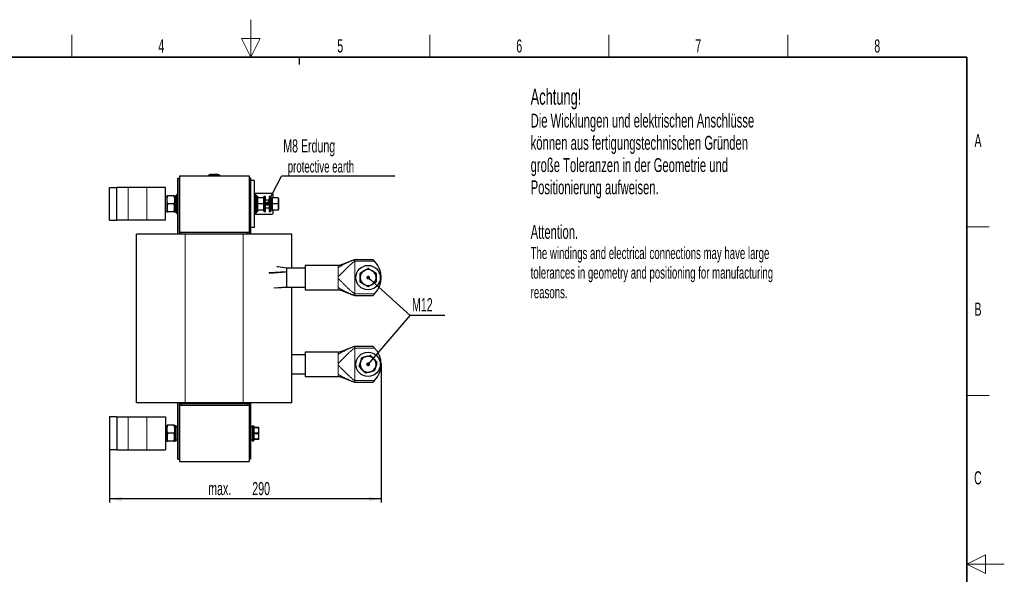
# Model space of a CAD drawing. Header units: millimetres. Extents: x 5 to 418, y 2 to 292.
# Tile 21 of 21: x 155 to 418, y 145 to 292. Entities that reach past the tile are written whole.
import ezdxf

# ---------------------------------------------------------------- set-up
doc = ezdxf.new("R2010")
doc.units = ezdxf.units.MM
doc.layers.add('SLD-0', color=7, linetype='Continuous')
doc.styles.add('SLDTEXTSTYLE0', font='TXT', dxfattribs={"width": 0.605})
doc.dimstyles.new('SLDDIMSTYLE2', dxfattribs={"dimtxt": 3.5, "dimasz": 3.302, "dimexe": 0, "dimexo": 0.0625, "dimgap": 0.875, "dimtad": 1, "dimdec": 0, "dimlfac": 4, "dimrnd": 1e-09, "dimzin": 12, "dimdsep": 46, "dimtxsty": 'SLDTEXTSTYLE0', "dimsah": 1, "dimcen": 0.09, "dimadec": 0, "dimazin": 3, "dimtfac": 1, "dimtofl": 0, "dimtmove": 0, "dimatfit": 3, "dimfxl": 1, "dimfrac": 2, "dimtolj": 1, "dimtzin": 12, "dimarcsym": 0})
doc.dimstyles.new('SLDDIMSTYLE3', dxfattribs={"dimtxt": 0.18, "dimasz": 1.016, "dimexe": 0, "dimexo": 0.0625, "dimgap": 0, "dimtad": 0, "dimtih": 1, "dimtoh": 1, "dimdec": 0, "dimrnd": 1e-09, "dimzin": 0, "dimdsep": 46, "dimtxsty": 'Standard', "dimblk1": 'DOT', "dimblk2": 'DOT', "dimsah": 1, "dimcen": 0.09, "dimadec": 0, "dimazin": 0, "dimtfac": 1.016, "dimtdec": 0, "dimtofl": 0, "dimtmove": 0, "dimatfit": 3, "dimldrblk": 'DOT', "dimfxl": 1, "dimfrac": 2, "dimtolj": 1, "dimtzin": 0, "dimarcsym": 0})

# ---------------------------------------------------------------- blocks, each defined once
blk = doc.blocks.new('_D_5')
at = {"layer": 'SLD-0', "color": 7}
for p, q in [((251.78, 200.55), (251.78, 163.64)), ((179.27, 177.77), (179.27, 163.64)), ((251.78, 164.64), (179.27, 164.64))]:
    blk.add_line(p, q, dxfattribs=at)
for points in [[(179.27, 164.64), (182.57, 164.13), (182.57, 165.15)], [(251.78, 164.64), (248.48, 165.15), (248.48, 164.13)]]:
    blk.add_solid(points, dxfattribs=at)
at = {"layer": 'SLD-0', "color": 7, "char_height": 3.5, "attachment_point": 1, "style": 'SLDTEXTSTYLE0'}
for s, insert in [('max.', (205.63, 169.15)), ('290', (217.39, 169.15))]:
    blk.add_mtext(s, dxfattribs=dict(at, insert=insert))
blk = doc.blocks.new('SW_NOTE_0_1')
at = {"layer": 'SLD-0', "color": 0}
blk.add_line((30.22, 0), (0, 0), dxfattribs=at)
at = {"layer": 'SLD-0', "color": 0, "attachment_point": 1, "style": 'SLDTEXTSTYLE0'}
for s, insert, char_height in [('M8 Erdung', (0.47, 9.82), 3.5), ('protective earth', (1.66, 4.15), 3.175)]:
    blk.add_mtext(s, dxfattribs=dict(at, insert=insert, char_height=char_height))
blk = doc.blocks.new('_Dot')
at = {"color": 0, "linetype": 'ByBlock', "lineweight": -2}
blk.add_line((-0.5, 0), (-1, 0), dxfattribs=at)
at = {"color": 0, "linetype": 'ByBlock', "const_width": 0.5}
blk.add_lwpolyline([(-0.25, 0, 1), (0.25, 0, 1)], format="xyb", close=True, dxfattribs=at)
blk = doc.blocks.new('SW_NOTE_0_2')
at = {"layer": 'SLD-0', "color": 0}
blk.add_line((9.23, 0), (0, 0), dxfattribs=at)
blk.add_line((9.23, 0), (0, 0), dxfattribs=at)
at = {"layer": 'SLD-0', "color": 0, "insert": (0.47, 4.59), "char_height": 3.5, "attachment_point": 1, "style": 'SLDTEXTSTYLE0'}
blk.add_mtext('M12', dxfattribs=at)

msp = doc.modelspace()

# ---------------------------------------------------------------- linework, layer by layer
at = {"color": 7, "linetype": 'Continuous', "lineweight": 25}
for p, q in [((197.5681, 235.2671), (197.5681, 250.2421)), ((197.5681, 250.2421), (197.9431, 250.2421)), ((197.9431, 250.8421), (197.9431, 235.8421)), ((197.9431, 250.8421), (216.5181, 250.8421)), ((197.9431, 235.2671), (197.9431, 250.2421)), ((205.7306, 250.8421), (205.7306, 250.9201)), ((206.2615, 251.1415), (205.8661, 251.1107)), ((206.713, 251.1916), (206.2489, 251.1634)), ((206.794, 251.1523), (206.2608, 251.1303)), ((206.2608, 251.1464), (206.794, 251.1523)), ((206.2608, 251.1464), (206.2608, 251.1413)), ((206.2608, 251.1133), (206.2608, 251.1083)), ((206.7947, 251.1862), (206.3203, 251.164)), ((206.9949, 251.1852), (208.0728, 251.1703)), ((207.1694, 251.158), (208.1641, 251.1487)), ((208.1641, 251.1322), (207.1694, 251.158)), ((208.1641, 251.1437), (207.4715, 251.1502)), ((208.1759, 251.1674), (207.7125, 251.1937)), ((208.5951, 251.1107), (208.1633, 251.1443)), ((208.1641, 251.1487), (208.1641, 251.1437)), ((208.1641, 251.1142), (208.1641, 251.1092)), ((208.7306, 250.8421), (208.7306, 250.9201)), ((216.5181, 250.8421), (216.5181, 235.8421)), ((216.8931, 250.2421), (216.5181, 250.2421)), ((216.5181, 250.2421), (216.5181, 235.2671)), ((216.8931, 250.2421), (216.8931, 249.5921)), ((217.8931, 249.5921), (216.8931, 249.5921)), ((216.8931, 249.5921), (216.8931, 237.0921)), ((217.8931, 249.5921), (217.8931, 237.0921)), ((179.2681, 238.9671), (179.2681, 247.7171)), ((179.2681, 247.7171), (181.2681, 247.7171)), ((181.2681, 238.9671), (181.2681, 247.7171)), ((184.2681, 247.7171), (181.2681, 247.7171)), ((189.2681, 247.7171), (184.2681, 247.7171)), ((194.2681, 247.7171), (189.2681, 247.7171)), ((194.2681, 238.9671), (194.2681, 247.7171)), ((194.5681, 245.3421), (194.2681, 245.3421)), ((194.6681, 245.2421), (194.5681, 245.3421)), ((194.5681, 245.3421), (194.5681, 245.3317)), ((194.5681, 245.3317), (194.5681, 241.3421)), ((194.6681, 244.4046), (194.6681, 245.4671)), ((194.6681, 242.2796), (194.6681, 244.4046)), ((196.4783, 245.4671), (194.8579, 245.4671)), ((196.6681, 245.4671), (196.6681, 244.4046)), ((196.7681, 245.3421), (196.6681, 245.2421)), ((196.6681, 244.4046), (196.6681, 242.2796)), ((197.0681, 245.3421), (196.7681, 245.3421)), ((196.7681, 245.2581), (196.7681, 245.3421)), ((196.7681, 241.3421), (196.7681, 245.2581)), ((197.3181, 245.9671), (197.0681, 245.7171)), ((197.0681, 240.9671), (197.0681, 245.7171)), ((197.5681, 245.9671), (197.3181, 245.9671)), ((197.3181, 245.9671), (197.3181, 240.7171)), ((217.8931, 246.0921), (218.1368, 246.0921)), ((218.1431, 245.9671), (217.8931, 245.9671)), ((218.1368, 245.9671), (218.1368, 246.0921)), ((222.6806, 246.0921), (218.1368, 246.0921)), ((218.3931, 245.7171), (218.1431, 245.9671)), ((218.1431, 240.7171), (218.1431, 245.9671)), ((218.3931, 245.7171), (218.3931, 240.9671)), ((218.4021, 245.4484), (218.3931, 245.4484)), ((218.6931, 245.3421), (218.3931, 245.3421)), ((218.4021, 245.4484), (218.4021, 245.3421)), ((218.7431, 245.4484), (218.4021, 245.4484)), ((218.7931, 245.2421), (218.6931, 245.3421)), ((218.6931, 245.3421), (218.6931, 245.2855)), ((218.6931, 245.2855), (218.6931, 241.3421)), ((218.7431, 245.4484), (218.7431, 245.2921)), ((218.7931, 245.2421), (218.7931, 245.1883)), ((218.7931, 245.1883), (218.7931, 241.4421)), ((218.7931, 244.7921), (218.84, 244.9671)), ((218.9073, 244.9671), (218.84, 244.9671)), ((220.3788, 244.9671), (218.9073, 244.9671)), ((220.3788, 244.9671), (220.4461, 244.9671)), ((220.4931, 244.7921), (220.4462, 244.9671)), ((220.5931, 245.3421), (220.4931, 245.2421)), ((220.4931, 241.6578), (220.4931, 245.2421)), ((220.8931, 245.3421), (220.5931, 245.3421)), ((220.5931, 241.5692), (220.5931, 245.3421)), ((220.8931, 241.5692), (220.8931, 245.3421)), ((221.9181, 244.3421), (220.8931, 244.3421)), ((222.2181, 245.3421), (221.9181, 245.3421)), ((221.9181, 245.3421), (221.9181, 245.3317)), ((221.9181, 245.3317), (221.9181, 241.3421)), ((222.3181, 245.2421), (222.2181, 245.3421)), ((222.2181, 245.3421), (222.2181, 245.3317)), ((222.2181, 245.3317), (222.2181, 241.3421)), ((222.3181, 245.2421), (222.3181, 245.2322)), ((222.3181, 245.2322), (222.3181, 241.4421)), ((222.5181, 244.9671), (222.3181, 244.9671)), ((222.5181, 241.7171), (222.5181, 244.9671)), ((222.6681, 244.3921), (222.5181, 244.9671)), ((222.6681, 244.7921), (222.715, 244.9671)), ((222.6681, 244.7921), (222.6681, 241.8921)), ((222.715, 244.9671), (222.7823, 244.9671)), ((224.2538, 244.9671), (222.7823, 244.9671)), ((222.9306, 244.9671), (222.9306, 245.8421)), ((224.3681, 244.7921), (224.3212, 244.9671)), ((224.3681, 244.7921), (224.3681, 242.0864)), ((194.6681, 241.2171), (194.6681, 242.2796)), ((196.4783, 243.3421), (194.8579, 243.3421)), ((196.6681, 242.2796), (196.6681, 241.2171)), ((218.7931, 241.8921), (218.84, 241.7171)), ((218.9073, 241.7171), (218.84, 241.7171)), ((220.3788, 243.3421), (218.9073, 243.3421)), ((220.3788, 241.7171), (218.9073, 241.7171)), ((220.3788, 241.7171), (220.4461, 241.7171)), ((220.4462, 241.7171), (220.4931, 241.8921)), ((220.4931, 241.4421), (220.4931, 241.6578)), ((220.8931, 242.3421), (221.9181, 242.3421)), ((222.5181, 241.7171), (222.3181, 241.7171)), ((222.6681, 242.2921), (222.5181, 241.7171)), ((222.6681, 241.8921), (222.715, 241.7171)), ((222.715, 241.7171), (222.7823, 241.7171)), ((224.2538, 243.3421), (222.7823, 243.3421)), ((224.2538, 241.7171), (222.7823, 241.7171)), ((222.9306, 240.8421), (222.9306, 241.7171)), ((224.3212, 241.7171), (224.3681, 241.8921)), ((224.3681, 242.0864), (224.3681, 241.8921)), ((194.2681, 241.3421), (194.5681, 241.3421)), ((194.5681, 241.3421), (194.6681, 241.4421)), ((196.4783, 241.2171), (194.8579, 241.2171)), ((196.6681, 241.4421), (196.7681, 241.3421)), ((196.7681, 241.3421), (197.0681, 241.3421)), ((197.0681, 240.9671), (197.3181, 240.7171)), ((197.3181, 240.7171), (197.5681, 240.7171)), ((217.8931, 240.7171), (218.1431, 240.7171)), ((217.8931, 240.5921), (218.1368, 240.5921)), ((218.1368, 240.5921), (218.1368, 240.7171)), ((218.1368, 240.5921), (222.6806, 240.5921)), ((218.1431, 240.7171), (218.3931, 240.9671)), ((218.3931, 241.3421), (218.6931, 241.3421)), ((218.4021, 241.2359), (218.3931, 241.2359)), ((218.4021, 241.3421), (218.4021, 241.2359)), ((218.7431, 241.2359), (218.4021, 241.2359)), ((218.6931, 241.3421), (218.7931, 241.4421)), ((218.7431, 241.3921), (218.7431, 241.2359)), ((220.4931, 241.4421), (220.5931, 241.3421)), ((220.5931, 241.3421), (220.5931, 241.5692)), ((220.5931, 241.3421), (220.8931, 241.3421)), ((220.8931, 241.3421), (220.8931, 241.5692)), ((221.9181, 241.3421), (222.2181, 241.3421)), ((222.2181, 241.3421), (222.3181, 241.4421)), ((179.2681, 238.9671), (181.2681, 238.9671)), ((184.2681, 238.9671), (181.2681, 238.9671)), ((189.2681, 238.9671), (184.2681, 238.9671)), ((194.2681, 238.9671), (189.2681, 238.9671)), ((217.8931, 237.0921), (216.8931, 237.0921)), ((216.8931, 237.0921), (216.8931, 235.2671)), ((186.4806, 190.2421), (186.4806, 235.2671)), ((199.4806, 235.2671), (186.4806, 235.2671)), ((197.9431, 235.8421), (216.5181, 235.8421)), ((197.9431, 235.3921), (216.5181, 235.3921)), ((197.9431, 235.3921), (197.9431, 235.2671)), ((198.4806, 235.3921), (198.4806, 235.8421)), ((214.9806, 235.2671), (199.4806, 235.2671)), ((227.9806, 235.2671), (214.9806, 235.2671)), ((215.9806, 235.3921), (215.9806, 235.8421)), ((216.5181, 235.3921), (216.5181, 235.2671)), ((227.9806, 226.2247), (227.9806, 235.2671)), ((231.5306, 226.2247), (226.5306, 226.2247)), ((226.5306, 226.2247), (226.5306, 225.3206)), ((240.2806, 226.9372), (231.5306, 226.9372)), ((231.5306, 226.9372), (231.5306, 220.4372)), ((240.2806, 226.9372), (240.531, 226.9703)), ((249.5926, 228.4372), (244.7806, 228.4372)), ((221.8968, 224.9034), (226.5306, 225.2118)), ((226.5306, 225.3206), (226.5306, 225.2118)), ((226.5306, 225.2118), (226.5306, 221.2221)), ((223.1599, 220.9617), (226.5306, 221.2221)), ((223.8831, 220.9722), (226.5306, 221.1497)), ((226.5306, 221.2221), (226.5306, 221.1497)), ((226.5306, 221.1497), (231.5306, 221.1497)), ((227.9806, 190.2421), (227.9806, 221.1497)), ((231.5306, 220.4372), (240.2806, 220.4372)), ((240.532, 220.4027), (240.2806, 220.4372)), ((244.7806, 218.9372), (249.5926, 218.9372)), ((249.5926, 205.2971), (244.7806, 205.2971)), ((231.5306, 203.0846), (227.9806, 203.0846)), ((240.2806, 203.7971), (231.5306, 203.7971)), ((231.5306, 203.7971), (231.5306, 197.2971)), ((240.2806, 203.7971), (240.531, 203.8302)), ((227.9806, 198.0096), (231.5306, 198.0096)), ((231.5306, 197.2971), (240.2806, 197.2971)), ((240.532, 197.2626), (240.2806, 197.2971)), ((244.7806, 195.7971), (249.5926, 195.7971)), ((199.4806, 190.2421), (186.4806, 190.2421)), ((197.5681, 175.2421), (197.5681, 190.2421)), ((197.9431, 175.2421), (197.9431, 190.2421)), ((197.9431, 190.2421), (197.9431, 190.0921)), ((197.9431, 190.0921), (216.5181, 190.0921)), ((197.9431, 189.6421), (197.9431, 174.6421)), ((197.9431, 189.6421), (216.5181, 189.6421)), ((198.4806, 189.6421), (198.4806, 190.0921)), ((214.9806, 190.2421), (199.4806, 190.2421)), ((227.9806, 190.2421), (214.9806, 190.2421)), ((215.9806, 189.6421), (215.9806, 190.0921)), ((216.5181, 190.2421), (216.5181, 175.2421)), ((216.5181, 190.2421), (216.5181, 190.0921)), ((216.5181, 189.6421), (216.5181, 174.6421)), ((216.8931, 190.2421), (216.8931, 175.2421)), ((179.2681, 186.5171), (179.2681, 177.7671)), ((181.2681, 186.5171), (179.2681, 186.5171)), ((181.2681, 186.5171), (181.2681, 177.7671)), ((181.2681, 186.5171), (184.2681, 186.5171)), ((184.2681, 186.5171), (189.2681, 186.5171)), ((189.2681, 186.5171), (194.2681, 186.5171)), ((194.2681, 186.5171), (194.2681, 177.7671)), ((194.5681, 184.1421), (194.2681, 184.1421)), ((194.6681, 184.0421), (194.5681, 184.1421)), ((194.5681, 184.1421), (194.5681, 184.1317)), ((194.5681, 184.1317), (194.5681, 180.1421)), ((194.6681, 183.2046), (194.6681, 184.2671)), ((196.4783, 184.2671), (194.8579, 184.2671)), ((196.6681, 184.2671), (196.6681, 183.2046)), ((196.7681, 184.1421), (196.6681, 184.0421)), ((197.0681, 184.1421), (196.7681, 184.1421)), ((196.7681, 184.0581), (196.7681, 184.1421)), ((196.7681, 180.1421), (196.7681, 184.0581)), ((197.0681, 184.0581), (197.0681, 184.1421)), ((197.0681, 180.1421), (197.0681, 184.0581)), ((197.5681, 183.8921), (197.0681, 183.8921)), ((217.3931, 183.8921), (216.8931, 183.8921)), ((217.3931, 184.1421), (217.3931, 180.1421)), ((217.3931, 184.1421), (217.6931, 184.1421)), ((217.6931, 184.1421), (217.6931, 180.1421)), ((217.7931, 184.0421), (217.6931, 184.1421)), ((217.7931, 184.0421), (217.7931, 180.2421)), ((194.6681, 181.0796), (194.6681, 183.2046)), ((196.4783, 182.1421), (194.8579, 182.1421)), ((196.6681, 183.2046), (196.6681, 181.0796)), ((217.7931, 182.9546), (217.8433, 183.62)), ((217.8433, 182.2892), (217.7931, 182.9546)), ((217.7931, 181.3296), (217.8433, 181.995)), ((217.8433, 180.6642), (217.7931, 181.3296)), ((217.8433, 183.7671), (217.8433, 183.62)), ((217.8433, 183.7671), (219.0678, 183.7671)), ((219.0678, 183.62), (217.8433, 183.62)), ((217.8433, 182.2892), (217.8433, 181.995)), ((217.8433, 182.2892), (219.0678, 182.2892)), ((219.0678, 181.995), (217.8433, 181.995)), ((219.0678, 183.62), (219.0678, 183.7671)), ((219.0678, 183.7671), (219.1181, 183.7671)), ((219.1181, 182.9546), (219.0678, 183.62)), ((219.0678, 182.2892), (219.1181, 182.9546)), ((219.0678, 181.995), (219.0678, 182.2892)), ((219.1181, 181.3296), (219.0678, 181.995)), ((219.0678, 180.6642), (219.1181, 181.3296)), ((219.1181, 182.9546), (219.1181, 183.7671)), ((219.1181, 181.3296), (219.1181, 182.9546)), ((219.1181, 180.5171), (219.1181, 181.3296)), ((194.2681, 180.1421), (194.5681, 180.1421)), ((194.5681, 180.1421), (194.6681, 180.2421)), ((194.6681, 180.0171), (194.6681, 181.0796)), ((196.4783, 180.0171), (194.8579, 180.0171)), ((196.6681, 181.0796), (196.6681, 180.0171)), ((196.6681, 180.2421), (196.7681, 180.1421)), ((196.7681, 180.1421), (197.0681, 180.1421)), ((197.0681, 180.3921), (197.5681, 180.3921)), ((216.8931, 180.3921), (217.3931, 180.3921)), ((217.3931, 180.1421), (217.6931, 180.1421)), ((217.7931, 180.2421), (217.6931, 180.1421)), ((217.8433, 180.6642), (219.0678, 180.6642)), ((217.8433, 180.6642), (217.8433, 180.5171)), ((219.0678, 180.5171), (217.8433, 180.5171)), ((219.0678, 180.6642), (219.0678, 180.5171)), ((219.1181, 180.5171), (219.0678, 180.5171)), ((181.2681, 177.7671), (179.2681, 177.7671)), ((181.2681, 177.7671), (184.2681, 177.7671)), ((184.2681, 177.7671), (189.2681, 177.7671)), ((189.2681, 177.7671), (194.2681, 177.7671)), ((197.5681, 175.2421), (197.9431, 175.2421)), ((197.9431, 174.6421), (216.5181, 174.6421)), ((216.8931, 175.2421), (216.5181, 175.2421))]:
    msp.add_line(p, q, dxfattribs=at)
at = {"color": 7, "linetype": 'Continuous', "lineweight": 18}
for p, q in [((205.9785, 251.0951), (205.9806, 250.9201)), ((205.9806, 250.8421), (205.9806, 250.9201)), ((208.4826, 251.0951), (208.4806, 250.9201)), ((208.4806, 250.8421), (208.4806, 250.9201)), ((208.5586, 251.0951), (208.5789, 251.1128)), ((184.2681, 238.9671), (184.2681, 247.7171)), ((189.2681, 238.9671), (189.2681, 247.7171)), ((194.2681, 245.3317), (194.5681, 245.3317)), ((194.6681, 245.2322), (194.5681, 245.3317)), ((196.6681, 245.1623), (196.7681, 245.2581)), ((197.0681, 245.2581), (196.7681, 245.2581)), ((218.3931, 245.2855), (218.6931, 245.2855)), ((218.7931, 245.1883), (218.6931, 245.2855)), ((221.9181, 245.3317), (222.2181, 245.3317)), ((222.3181, 245.2322), (222.2181, 245.3317)), ((220.4931, 242.0864), (220.3788, 241.7171)), ((220.4931, 241.6578), (220.5931, 241.5692)), ((224.3681, 242.0864), (224.2538, 241.7171)), ((220.8931, 241.5692), (220.5931, 241.5692)), ((199.4806, 190.2421), (199.4806, 235.2671)), ((214.9806, 190.2421), (214.9806, 235.2671)), ((240.2806, 226.3165), (240.2806, 226.4152)), ((244.7806, 228.4372), (244.7806, 228.4143)), ((244.7806, 228.0372), (244.7806, 219.3372)), ((244.7806, 228.0372), (250.0183, 228.0372)), ((226.5306, 225.3206), (221.8276, 225.0873)), ((240.2806, 223.4831), (240.2806, 223.8912)), ((240.2806, 220.9591), (240.2806, 221.0579)), ((250.0183, 219.3372), (244.7806, 219.3372)), ((244.7806, 218.9601), (244.7806, 218.9372)), ((244.7806, 205.2971), (244.7806, 205.2742)), ((244.7806, 204.8971), (244.7806, 196.1971)), ((244.7806, 204.8971), (250.0183, 204.8971)), ((240.2806, 203.1764), (240.2806, 203.2751)), ((240.2806, 200.343), (240.2806, 200.7511)), ((240.2806, 197.819), (240.2806, 197.9178)), ((250.0183, 196.1971), (244.7806, 196.1971)), ((244.7806, 195.82), (244.7806, 195.7971)), ((184.2681, 186.5171), (184.2681, 177.7671)), ((189.2681, 186.5171), (189.2681, 177.7671)), ((194.2681, 184.1317), (194.5681, 184.1317)), ((194.6681, 184.0322), (194.5681, 184.1317)), ((196.6681, 183.9623), (196.7681, 184.0581)), ((197.0681, 184.0581), (196.7681, 184.0581))]:
    msp.add_line(p, q, dxfattribs=at)
at = {"color": 7, "linetype": 'Continuous', "lineweight": 25}
for centre in [(248.2806, 223.6872), (248.2806, 200.5471)]:
    msp.add_circle(centre, 3.25, dxfattribs=at)
for centre, radius, start, end in [((205.9056, 250.9394), 0.175, 97.642337, 180), ((208.5556, 250.9394), 0.175, 360, 82.373112), ((222.6806, 245.8421), 0.25, 0, 90), ((222.6806, 240.8421), 0.25, 270, 360), ((248.2806, 223.6872), 2.4047, 87.90811, 92.09189), ((245.5306, 223.6872), 6.25, 315.893042, 44.106958), ((248.2806, 223.6872), 2.125, 120, 180), ((248.2806, 223.6872), 2.4047, 147.90811, 152.09189), ((248.2806, 223.6872), 2.125, 180, 240), ((248.2806, 223.6872), 2.125, 60, 120), ((248.2806, 223.6872), 2.125, 0, 60), ((248.2806, 223.6872), 2.125, 300, 0), ((248.2806, 223.6872), 2.4047, 27.90811, 32.09189), ((248.2806, 223.6872), 2.4047, 207.90811, 212.09189), ((248.2806, 223.6872), 2.125, 240, 300), ((248.2806, 223.6872), 2.4047, 267.90811, 272.09189), ((248.2806, 223.6872), 2.4047, 327.90811, 332.09189), ((245.5306, 200.5471), 6.25, 315.893042, 44.106958), ((248.2806, 200.5471), 2.125, 103.561642, 163.561642), ((248.2806, 200.5471), 2.4047, 131.469752, 135.653533), ((248.2806, 200.5471), 2.125, 43.561642, 103.561642), ((248.2806, 200.5471), 2.4047, 71.469752, 75.653533), ((248.2806, 200.5471), 2.4047, 191.469752, 195.653533), ((248.2806, 200.5471), 2.125, 163.561642, 223.561642), ((248.2806, 200.5471), 2.125, 283.561642, 343.561642), ((248.2806, 200.5471), 2.125, 343.561642, 43.561642), ((248.2806, 200.5471), 2.4047, 11.469752, 15.653533), ((248.2806, 200.5471), 2.125, 223.561642, 283.561642), ((248.2806, 200.5471), 2.4047, 251.469752, 255.653533), ((248.2806, 200.5471), 2.4047, 311.469752, 315.653533)]:
    msp.add_arc(centre, radius, start, end, dxfattribs=at)
at = {"color": 7, "linetype": 'Continuous', "lineweight": 18}
for centre, start, end in [((205.9056, 250.9201), 90.989679, 179.997938), ((208.5556, 250.9201), 0.002064, 89.009565)]:
    msp.add_arc(centre, 0.175, start, end, dxfattribs=at)
for points, knots in [([(205.9806, 250.9201), (205.9525, 250.92), (205.8963, 250.9198), (205.8213, 250.9198), (205.7648, 250.9198), (205.7348, 250.9199), (205.7318, 250.9201), (205.7306, 250.9201)], [0, 0, 0, 0, 0.21467278, 0.42935247, 0.64402667, 0.85869575, 1, 1, 1, 1]), ([(205.8822, 251.1128), (205.8822, 251.1128), (205.8755, 251.1188), (205.889, 251.1069), (205.9025, 251.0951)], [0, 0, 0, 0, 0.000074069, 1, 1, 1, 1]), ([(205.9025, 251.0951), (205.903, 251.095), (205.9041, 251.0949), (205.9133, 251.0947), (205.9305, 251.0947), (205.9531, 251.0948), (205.97, 251.095), (205.9785, 251.0951)], [0, 0, 0, 0, 0.14056698, 0.35532785, 0.57084385, 0.7860438, 1, 1, 1, 1]), ([(205.9785, 251.0951), (206.2627, 251.0978), (206.8312, 251.1032), (207.6659, 251.103), (208.2164, 251.0976), (208.4826, 251.0951)], [0, 0, 0, 0, 0.34049866, 0.68104892, 1, 1, 1, 1]), ([(208.4806, 250.9201), (208.2148, 250.9228), (207.6652, 250.9283), (206.8318, 250.9286), (206.2643, 250.9229), (205.9806, 250.9201)], [0, 0, 0, 0, 0.31897789, 0.65947635, 1, 1, 1, 1]), ([(208.7306, 250.9201), (208.7278, 250.92), (208.7223, 250.9198), (208.6792, 250.9198), (208.6157, 250.9198), (208.5455, 250.9199), (208.499, 250.92), (208.4806, 250.9201)], [0, 0, 0, 0, 0.21467234, 0.42935197, 0.64402607, 0.85869541, 1, 1, 1, 1]), ([(208.4826, 251.0951), (208.4882, 251.095), (208.5022, 251.0949), (208.5234, 251.0947), (208.5426, 251.0947), (208.5558, 251.0948), (208.5577, 251.095), (208.5586, 251.0951)], [0, 0, 0, 0, 0.140656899, 0.355503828, 0.57103286, 0.786171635, 1, 1, 1, 1]), ([(244.7806, 228.4372), (244.772, 228.4369), (244.7527, 228.4362), (244.7224, 228.4318), (244.6654, 228.4213), (244.5372, 228.3879), (244.3397, 228.3225), (244.0762, 228.2243), (243.6803, 228.0649), (243.148, 227.8337), (242.5134, 227.5389), (241.8848, 227.23), (241.3003, 226.9236), (240.7724, 226.6318), (240.4333, 226.4144), (240.2806, 226.3165)], [0, 0, 0, 0, 0.00368085, 0.00831822, 0.01401495, 0.03174685, 0.07786722, 0.13303963, 0.19930796, 0.33860371, 0.49435509, 0.63733658, 0.77496564, 0.89863645, 1, 1, 1, 1]), ([(244.7806, 228.0372), (244.7747, 228.0369), (244.7616, 228.0362), (244.7419, 228.0318), (244.7066, 228.0211), (244.6308, 227.9865), (244.5051, 227.9086), (244.3282, 227.7789), (244.0139, 227.5238), (243.5631, 227.1213), (243.0189, 226.6084), (242.4747, 226.0801), (241.9668, 225.5789), (241.4885, 225.1018), (241.0508, 224.6632), (240.668, 224.2788), (240.4034, 224.0142), (240.2806, 223.8912)], [0, 0, 0, 0, 0.00205502, 0.00456987, 0.00765307, 0.01737725, 0.04342875, 0.0855948, 0.13938788, 0.27404256, 0.43160423, 0.55484638, 0.67586467, 0.78881805, 0.86868464, 0.93900763, 1, 1, 1, 1]), ([(240.2806, 223.4831), (240.4392, 223.3243), (240.7875, 222.9757), (241.2773, 222.4838), (241.819, 221.9424), (242.3881, 221.3787), (242.9903, 220.793), (243.5629, 220.2529), (244.0142, 219.8507), (244.3279, 219.5952), (244.5134, 219.4608), (244.6433, 219.3783), (244.7315, 219.3446), (244.7632, 219.338), (244.7751, 219.3374), (244.7806, 219.3372)], [0, 0, 0, 0, 0.07905473, 0.17359496, 0.28243457, 0.42308021, 0.56830804, 0.72591451, 0.86060748, 0.91441586, 0.95659389, 0.98780815, 0.9958332, 0.99810906, 1, 1, 1, 1]), ([(244.7806, 218.9372), (244.772, 218.9375), (244.7527, 218.9382), (244.7224, 218.9425), (244.6654, 218.9531), (244.5372, 218.9864), (244.3397, 219.0519), (244.0762, 219.1501), (243.6803, 219.3094), (243.148, 219.5407), (242.5134, 219.8354), (241.8848, 220.1444), (241.3003, 220.4507), (240.7724, 220.7425), (240.4333, 220.9599), (240.2806, 221.0579)], [0, 0, 0, 0, 0.00368085, 0.00831822, 0.01401495, 0.03174685, 0.07786722, 0.13303963, 0.19930796, 0.33860371, 0.49435509, 0.63733658, 0.77496564, 0.89863645, 1, 1, 1, 1]), ([(244.7806, 205.2971), (244.772, 205.2968), (244.7527, 205.2961), (244.7224, 205.2917), (244.6654, 205.2812), (244.5372, 205.2478), (244.3397, 205.1824), (244.0762, 205.0842), (243.6803, 204.9248), (243.148, 204.6936), (242.5134, 204.3988), (241.8848, 204.0899), (241.3003, 203.7835), (240.7724, 203.4917), (240.4333, 203.2743), (240.2806, 203.1764)], [0, 0, 0, 0, 0.00368085, 0.00831822, 0.01401495, 0.03174685, 0.07786722, 0.13303963, 0.19930796, 0.33860371, 0.49435509, 0.63733658, 0.77496564, 0.89863645, 1, 1, 1, 1]), ([(244.7806, 204.8971), (244.7747, 204.8968), (244.7616, 204.8961), (244.7419, 204.8917), (244.7066, 204.881), (244.6308, 204.8464), (244.5051, 204.7685), (244.3282, 204.6388), (244.0139, 204.3837), (243.5631, 203.9812), (243.0189, 203.4683), (242.4747, 202.94), (241.9668, 202.4388), (241.4885, 201.9617), (241.0508, 201.5231), (240.668, 201.1387), (240.4034, 200.8741), (240.2806, 200.7511)], [0, 0, 0, 0, 0.00205502, 0.00456987, 0.00765307, 0.01737725, 0.04342875, 0.0855948, 0.13938788, 0.27404256, 0.43160423, 0.55484638, 0.67586467, 0.78881805, 0.86868464, 0.93900763, 1, 1, 1, 1]), ([(240.2806, 200.343), (240.4392, 200.1842), (240.7875, 199.8356), (241.2773, 199.3437), (241.819, 198.8023), (242.3881, 198.2386), (242.9903, 197.6529), (243.5629, 197.1128), (244.0142, 196.7106), (244.3279, 196.4551), (244.5134, 196.3207), (244.6433, 196.2382), (244.7315, 196.2045), (244.7632, 196.1979), (244.7751, 196.1973), (244.7806, 196.1971)], [0, 0, 0, 0, 0.07905473, 0.17359496, 0.28243457, 0.42308021, 0.56830804, 0.72591451, 0.86060748, 0.91441586, 0.95659389, 0.98780815, 0.9958332, 0.99810906, 1, 1, 1, 1]), ([(244.7806, 195.7971), (244.772, 195.7974), (244.7527, 195.7981), (244.7224, 195.8024), (244.6654, 195.813), (244.5372, 195.8463), (244.3397, 195.9118), (244.0762, 196.0099), (243.6803, 196.1693), (243.148, 196.4005), (242.5134, 196.6953), (241.8848, 197.0043), (241.3003, 197.3106), (240.7724, 197.6024), (240.4333, 197.8198), (240.2806, 197.9178)], [0, 0, 0, 0, 0.00368085, 0.00831822, 0.01401495, 0.03174685, 0.07786722, 0.13303963, 0.19930796, 0.33860371, 0.49435509, 0.63733658, 0.77496564, 0.89863645, 1, 1, 1, 1])]:
    msp.add_open_spline(points, degree=3, knots=knots, dxfattribs=at)
at = {"color": 7, "linetype": 'Continuous', "lineweight": 25}
for points, knots in [([(206.2608, 251.1133), (206.5211, 251.119), (207.1555, 251.1331), (207.79, 251.1212), (208.1641, 251.1142)], [0, 0, 0, 0, 0.41032951, 1, 1, 1, 1]), ([(208.1641, 251.1092), (207.904, 251.1147), (207.2695, 251.1281), (206.6351, 251.1156), (206.2608, 251.1083)], [0, 0, 0, 0, 0.41007635, 1, 1, 1, 1]), ([(207.3941, 251.2117), (207.3336, 251.2167), (207.2025, 251.2277), (207.0715, 251.2156), (207.001, 251.2091)], [0, 0, 0, 0, 0.46211701, 1, 1, 1, 1]), ([(208.0728, 251.1703), (207.8126, 251.1939), (207.5008, 251.2223), (207.189, 251.2051), (207.1375, 251.2023)], [0, 0, 0, 0, 0.83462858, 1, 1, 1, 1]), ([(194.6681, 244.4046), (194.6704, 244.4933), (194.68, 244.8529), (194.7815, 245.2032), (194.8579, 245.4671)], [0, 0, 0, 0, 0.24657943, 1, 1, 1, 1]), ([(194.8579, 245.4671), (194.8048, 245.4671), (194.6977, 245.4671), (194.678, 245.4671), (194.6681, 245.4671)], [0, 0, 0, 0, 0.49545796, 1, 1, 1, 1]), ([(194.8579, 243.3421), (194.8322, 243.4216), (194.7205, 243.7677), (194.6909, 244.1275), (194.6681, 244.4046)], [0, 0, 0, 0, 0.22970824, 1, 1, 1, 1]), ([(196.4783, 245.4671), (196.5547, 245.2032), (196.6561, 244.8529), (196.6657, 244.4933), (196.6681, 244.4046)], [0, 0, 0, 0, 0.75342057, 1, 1, 1, 1]), ([(196.6681, 245.4671), (196.6678, 245.4671), (196.6661, 245.4671), (196.6247, 245.4671), (196.5274, 245.4671), (196.4783, 245.4671)], [0, 0, 0, 0, 0.07008803, 0.5307834, 1, 1, 1, 1]), ([(196.6681, 244.4046), (196.6452, 244.1275), (196.6156, 243.7677), (196.5039, 243.4216), (196.4783, 243.3421)], [0, 0, 0, 0, 0.77029176, 1, 1, 1, 1]), ([(218.9073, 243.3421), (218.8736, 243.6129), (218.8063, 244.1546), (218.8736, 244.6963), (218.9073, 244.9671)], [0, 0, 0, 0, 0.499994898, 1, 1, 1, 1]), ([(220.3788, 244.9671), (220.4125, 244.6963), (220.4798, 244.1546), (220.4125, 243.613), (220.3788, 243.3421)], [0, 0, 0, 0, 0.4999949, 1, 1, 1, 1]), ([(222.7823, 243.3421), (222.7486, 243.6129), (222.6813, 244.1546), (222.7486, 244.6963), (222.7823, 244.9671)], [0, 0, 0, 0, 0.499994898, 1, 1, 1, 1]), ([(224.2538, 244.9671), (224.2875, 244.6963), (224.3548, 244.1546), (224.2875, 243.613), (224.2538, 243.3421)], [0, 0, 0, 0, 0.4999949, 1, 1, 1, 1]), ([(224.3211, 244.9671), (224.3211, 244.9671), (224.3435, 244.9671), (224.2986, 244.9671), (224.2538, 244.9671)], [0, 0, 0, 0, 0.001746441, 1, 1, 1, 1]), ([(194.8579, 243.3421), (194.8048, 243.1696), (194.6977, 242.8213), (194.678, 242.4613), (194.6681, 242.2796)], [0, 0, 0, 0, 0.49545796, 1, 1, 1, 1]), ([(194.6681, 242.2796), (194.6683, 242.2544), (194.67, 242.0637), (194.7115, 241.7041), (194.8088, 241.3804), (194.8579, 241.2171)], [0, 0, 0, 0, 0.07008803, 0.5307834, 1, 1, 1, 1]), ([(196.6681, 242.2796), (196.6678, 242.3048), (196.6661, 242.4955), (196.6247, 242.8551), (196.5274, 243.1788), (196.4783, 243.3421)], [0, 0, 0, 0, 0.07008803, 0.5307834, 1, 1, 1, 1]), ([(196.4783, 241.2171), (196.5313, 241.3897), (196.6384, 241.7379), (196.6581, 242.098), (196.6681, 242.2796)], [0, 0, 0, 0, 0.49545796, 1, 1, 1, 1]), ([(218.9073, 241.7171), (218.8736, 241.9879), (218.8063, 242.5296), (218.8736, 243.0713), (218.9073, 243.3421)], [0, 0, 0, 0, 0.499994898, 1, 1, 1, 1]), ([(220.3788, 243.3421), (220.4125, 243.0713), (220.4798, 242.5296), (220.4125, 241.988), (220.3788, 241.7171)], [0, 0, 0, 0, 0.4999949, 1, 1, 1, 1]), ([(222.7823, 241.7171), (222.7486, 241.9879), (222.6813, 242.5296), (222.7486, 243.0713), (222.7823, 243.3421)], [0, 0, 0, 0, 0.4999949, 1, 1, 1, 1]), ([(224.2538, 243.3421), (224.2875, 243.0713), (224.3548, 242.5296), (224.2875, 241.988), (224.2538, 241.7171)], [0, 0, 0, 0, 0.4999949, 1, 1, 1, 1]), ([(224.3211, 241.7171), (224.3211, 241.7171), (224.3435, 241.7171), (224.2986, 241.7171), (224.2538, 241.7171)], [0, 0, 0, 0, 0.00174644, 1, 1, 1, 1]), ([(194.6681, 241.2171), (194.6683, 241.2171), (194.67, 241.2171), (194.7115, 241.2171), (194.8088, 241.2171), (194.8579, 241.2171)], [0, 0, 0, 0, 0.07008803, 0.5307834, 1, 1, 1, 1]), ([(196.4783, 241.2171), (196.5313, 241.2171), (196.6384, 241.2171), (196.6581, 241.2171), (196.6681, 241.2171)], [0, 0, 0, 0, 0.49545796, 1, 1, 1, 1]), ([(226.5306, 226.2247), (225.787, 226.3246), (224.9231, 226.4407), (224.0594, 226.5568), (223.9391, 226.5729)], [0, 0, 0, 0, 0.86074756, 1, 1, 1, 1]), ([(244.7806, 228.4372), (244.7628, 228.4358), (244.6668, 228.4286), (244.5048, 228.3775), (244.2325, 228.2931), (243.9464, 228.1878), (243.6913, 228.091), (243.3683, 227.9651), (242.9772, 227.8082), (242.4652, 227.6009), (241.9191, 227.382), (241.3831, 227.1825), (240.9064, 227.0298), (240.6533, 226.9787), (240.5312, 226.954)], [0, 0, 0, 0, 0.0102717, 0.05566071, 0.11605902, 0.21354349, 0.2821972, 0.32229945, 0.46408622, 0.57443168, 0.70768888, 0.85727085, 0.93118766, 1, 1, 1, 1]), ([(247.2181, 225.5275), (247.3813, 225.6217), (247.7109, 225.812), (248.0311, 225.9969), (248.1928, 226.0902)], [0, 0, 0, 0, 0.49522081, 1, 1, 1, 1]), ([(248.3683, 226.0902), (248.5271, 225.9985), (248.8473, 225.8137), (249.1769, 225.6234), (249.3431, 225.5275)], [0, 0, 0, 0, 0.49594008, 1, 1, 1, 1]), ([(250.0183, 228.0372), (249.9564, 228.0995), (249.8477, 228.2089), (249.7151, 228.3301), (249.637, 228.399), (249.5985, 228.4321), (249.5944, 228.4357), (249.5926, 228.4372)], [0, 0, 0, 0, 0.338954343, 0.595066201, 0.767191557, 0.899905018, 1, 1, 1, 1]), ([(246.1556, 223.6872), (246.1556, 223.8756), (246.1556, 224.2562), (246.1556, 224.626), (246.1556, 224.8127)], [0, 0, 0, 0, 0.49522081, 1, 1, 1, 1]), ([(246.1556, 222.5617), (246.1556, 222.745), (246.1556, 223.1148), (246.1556, 223.4953), (246.1556, 223.6872)], [0, 0, 0, 0, 0.49594008, 1, 1, 1, 1]), ([(246.2433, 224.9647), (246.4021, 225.0564), (246.7223, 225.2413), (247.0519, 225.4316), (247.2181, 225.5275)], [0, 0, 0, 0, 0.49594008, 1, 1, 1, 1]), ([(249.3431, 225.5275), (249.5063, 225.4332), (249.8359, 225.243), (250.1561, 225.0581), (250.3178, 224.9647)], [0, 0, 0, 0, 0.49522081, 1, 1, 1, 1]), ([(250.4056, 224.8127), (250.4056, 224.6293), (250.4056, 224.2596), (250.4056, 223.879), (250.4056, 223.6872)], [0, 0, 0, 0, 0.49594008, 1, 1, 1, 1]), ([(250.4056, 223.6872), (250.4056, 223.4987), (250.4056, 223.1181), (250.4056, 222.7483), (250.4056, 222.5617)], [0, 0, 0, 0, 0.49522081, 1, 1, 1, 1]), ([(247.2181, 221.8469), (247.0548, 221.9411), (246.7253, 222.1314), (246.405, 222.3163), (246.2433, 222.4096)], [0, 0, 0, 0, 0.49522081, 1, 1, 1, 1]), ([(248.1928, 221.2841), (248.034, 221.3758), (247.7138, 221.5607), (247.3842, 221.751), (247.2181, 221.8469)], [0, 0, 0, 0, 0.49594008, 1, 1, 1, 1]), ([(249.3431, 221.8469), (249.1798, 221.7526), (248.8503, 221.5624), (248.53, 221.3774), (248.3683, 221.2841)], [0, 0, 0, 0, 0.49522081, 1, 1, 1, 1]), ([(250.3178, 222.4096), (250.159, 222.3179), (249.8388, 222.1331), (249.5092, 221.9428), (249.3431, 221.8469)], [0, 0, 0, 0, 0.49594008, 1, 1, 1, 1]), ([(240.5312, 220.4203), (240.6982, 220.3841), (241.0812, 220.3011), (241.5569, 220.1265), (241.947, 219.9788), (242.2179, 219.8718), (242.446, 219.7807), (242.6735, 219.689), (242.9145, 219.5917), (243.2024, 219.476), (243.6358, 219.3045), (244.0897, 219.1325), (244.4775, 219.0015), (244.6541, 218.9553), (244.7319, 218.94), (244.766, 218.938), (244.7806, 218.9372)], [0, 0, 0, 0, 0.09436659, 0.2163762, 0.30237304, 0.35621484, 0.41169729, 0.46956718, 0.52631103, 0.59363135, 0.69243848, 0.87209948, 0.95146377, 0.98084903, 0.99181666, 1, 1, 1, 1]), ([(249.5926, 218.9372), (249.5957, 218.9398), (249.6019, 218.9451), (249.652, 218.9884), (249.7441, 219.0702), (249.8756, 219.1925), (249.9731, 219.2913), (250.0183, 219.3372)], [0, 0, 0, 0, 0.13233898, 0.26383538, 0.46275839, 0.7506419, 1, 1, 1, 1]), ([(244.7806, 205.2971), (244.7628, 205.2957), (244.6668, 205.2885), (244.5048, 205.2374), (244.2325, 205.153), (243.9464, 205.0477), (243.6913, 204.9509), (243.3683, 204.825), (242.9772, 204.6681), (242.4652, 204.4608), (241.9191, 204.2419), (241.3831, 204.0424), (240.9064, 203.8897), (240.6533, 203.8386), (240.5312, 203.8139)], [0, 0, 0, 0, 0.0102717, 0.05566071, 0.11605902, 0.21354349, 0.2821972, 0.32229945, 0.46408622, 0.57443168, 0.70768888, 0.85727085, 0.93118766, 1, 1, 1, 1]), ([(250.0183, 204.8971), (249.9564, 204.9594), (249.8477, 205.0688), (249.7151, 205.19), (249.637, 205.2589), (249.5985, 205.292), (249.5944, 205.2956), (249.5926, 205.2971)], [0, 0, 0, 0, 0.338954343, 0.595066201, 0.767191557, 0.899905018, 1, 1, 1, 1]), ([(246.6881, 202.3489), (246.8664, 202.3919), (247.2258, 202.4786), (247.5958, 202.5678), (247.7823, 202.6128)], [0, 0, 0, 0, 0.49594008, 1, 1, 1, 1]), ([(247.7823, 202.6128), (247.9655, 202.657), (248.3354, 202.7463), (248.6949, 202.833), (248.8764, 202.8767)], [0, 0, 0, 0, 0.49522081, 1, 1, 1, 1]), ([(249.0448, 202.8271), (249.1711, 202.6942), (249.4259, 202.4263), (249.6882, 202.1505), (249.8204, 202.0115)], [0, 0, 0, 0, 0.49594008, 1, 1, 1, 1]), ([(245.9239, 200.0689), (245.9758, 200.2448), (246.0804, 200.5994), (246.1881, 200.9644), (246.2424, 201.1484)], [0, 0, 0, 0, 0.49594008, 1, 1, 1, 1]), ([(246.7407, 199.0827), (246.6108, 199.2192), (246.3486, 199.495), (246.0937, 199.763), (245.9651, 199.8982)], [0, 0, 0, 0, 0.49522081, 1, 1, 1, 1]), ([(246.2424, 201.1484), (246.2958, 201.3292), (246.4034, 201.6942), (246.5081, 202.0489), (246.5609, 202.2279)], [0, 0, 0, 0, 0.49522081, 1, 1, 1, 1]), ([(249.8204, 202.0115), (249.9503, 201.8749), (250.2125, 201.5991), (250.4674, 201.3312), (250.596, 201.1959)], [0, 0, 0, 0, 0.49522081, 1, 1, 1, 1]), ([(250.3187, 199.9457), (250.2654, 199.765), (250.1577, 199.4), (250.053, 199.0453), (250.0002, 198.8662)], [0, 0, 0, 0, 0.49522081, 1, 1, 1, 1]), ([(250.6372, 201.0252), (250.5853, 200.8494), (250.4807, 200.4947), (250.373, 200.1297), (250.3187, 199.9457)], [0, 0, 0, 0, 0.495940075, 1, 1, 1, 1]), ([(240.5312, 197.2802), (240.6982, 197.244), (241.0812, 197.161), (241.5569, 196.9864), (241.947, 196.8387), (242.2179, 196.7317), (242.446, 196.6406), (242.6735, 196.5489), (242.9145, 196.4516), (243.2024, 196.3359), (243.6358, 196.1644), (244.0897, 195.9924), (244.4775, 195.8614), (244.6541, 195.8152), (244.7319, 195.7999), (244.766, 195.7979), (244.7806, 195.7971)], [0, 0, 0, 0, 0.09436659, 0.2163762, 0.30237304, 0.35621484, 0.41169729, 0.46956718, 0.52631103, 0.59363135, 0.69243848, 0.87209948, 0.95146377, 0.98084903, 0.99181666, 1, 1, 1, 1]), ([(247.5163, 198.2671), (247.39, 198.3999), (247.1352, 198.6679), (246.8729, 198.9436), (246.7407, 199.0827)], [0, 0, 0, 0, 0.49594008, 1, 1, 1, 1]), ([(248.7789, 198.4813), (248.5956, 198.4371), (248.2257, 198.3479), (247.8662, 198.2612), (247.6847, 198.2174)], [0, 0, 0, 0, 0.49522081, 1, 1, 1, 1]), ([(249.873, 198.7452), (249.6947, 198.7022), (249.3353, 198.6155), (248.9653, 198.5263), (248.7789, 198.4813)], [0, 0, 0, 0, 0.49594008, 1, 1, 1, 1]), ([(249.5926, 195.7971), (249.5957, 195.7997), (249.6019, 195.805), (249.652, 195.8483), (249.7441, 195.9301), (249.8756, 196.0524), (249.9731, 196.1512), (250.0183, 196.1971)], [0, 0, 0, 0, 0.13233898, 0.26383538, 0.46275839, 0.7506419, 1, 1, 1, 1]), ([(194.6681, 183.2046), (194.6704, 183.2933), (194.68, 183.6529), (194.7815, 184.0032), (194.8579, 184.2671)], [0, 0, 0, 0, 0.24657943, 1, 1, 1, 1]), ([(194.8579, 184.2671), (194.8048, 184.2671), (194.6977, 184.2671), (194.678, 184.2671), (194.6681, 184.2671)], [0, 0, 0, 0, 0.49545796, 1, 1, 1, 1]), ([(196.4783, 184.2671), (196.5547, 184.0032), (196.6561, 183.6529), (196.6657, 183.2933), (196.6681, 183.2046)], [0, 0, 0, 0, 0.75342057, 1, 1, 1, 1]), ([(196.6681, 184.2671), (196.6678, 184.2671), (196.6661, 184.2671), (196.6247, 184.2671), (196.5274, 184.2671), (196.4783, 184.2671)], [0, 0, 0, 0, 0.07008803, 0.5307834, 1, 1, 1, 1]), ([(194.8579, 182.1421), (194.8322, 182.2216), (194.7205, 182.5677), (194.6909, 182.9275), (194.6681, 183.2046)], [0, 0, 0, 0, 0.22970824, 1, 1, 1, 1]), ([(194.8579, 182.1421), (194.8048, 181.9696), (194.6977, 181.6213), (194.678, 181.2613), (194.6681, 181.0796)], [0, 0, 0, 0, 0.495457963, 1, 1, 1, 1]), ([(196.6681, 183.2046), (196.6452, 182.9275), (196.6156, 182.5677), (196.5039, 182.2216), (196.4783, 182.1421)], [0, 0, 0, 0, 0.77029176, 1, 1, 1, 1]), ([(196.6681, 181.0796), (196.6678, 181.1048), (196.6661, 181.2955), (196.6247, 181.6551), (196.5274, 181.9788), (196.4783, 182.1421)], [0, 0, 0, 0, 0.07008803, 0.5307834, 1, 1, 1, 1]), ([(194.6681, 181.0796), (194.6683, 181.0544), (194.67, 180.8637), (194.7115, 180.5041), (194.8088, 180.1804), (194.8579, 180.0171)], [0, 0, 0, 0, 0.07008803, 0.5307834, 1, 1, 1, 1]), ([(194.6681, 180.0171), (194.6683, 180.0171), (194.67, 180.0171), (194.7115, 180.0171), (194.8088, 180.0171), (194.8579, 180.0171)], [0, 0, 0, 0, 0.07008803, 0.5307834, 1, 1, 1, 1]), ([(196.4783, 180.0171), (196.5313, 180.1897), (196.6384, 180.5379), (196.6581, 180.898), (196.6681, 181.0796)], [0, 0, 0, 0, 0.49545796, 1, 1, 1, 1]), ([(196.4783, 180.0171), (196.5313, 180.0171), (196.6384, 180.0171), (196.6581, 180.0171), (196.6681, 180.0171)], [0, 0, 0, 0, 0.49545796, 1, 1, 1, 1])]:
    msp.add_open_spline(points, degree=3, knots=knots, dxfattribs=at)
at = {"color": 7, "linetype": 'Continuous', "lineweight": 18}
for points in [[(240.2806, 226.4152), (240.2806, 226.5661), (240.2806, 226.8678), (240.2806, 226.9141), (240.2806, 226.9372)], [(240.2806, 223.8912), (240.2806, 224.1282), (240.2806, 224.6021), (240.2806, 225.2639), (240.2806, 225.8596), (240.2806, 226.1642), (240.2806, 226.3165)], [(244.7806, 228.4143), (244.7806, 228.3971), (244.7806, 228.3628), (244.7806, 228.2713), (244.7806, 228.1604), (244.7806, 228.0782), (244.7806, 228.0372)], [(240.2806, 221.0579), (240.2806, 221.2102), (240.2806, 221.5148), (240.2806, 222.1104), (240.2806, 222.7723), (240.2806, 223.2462), (240.2806, 223.4831)], [(240.2806, 220.4372), (240.2806, 220.4603), (240.2806, 220.5065), (240.2806, 220.8083), (240.2806, 220.9591)], [(244.7806, 219.3372), (244.7806, 219.2961), (244.7806, 219.214), (244.7806, 219.103), (244.7806, 219.0115), (244.7806, 218.9772), (244.7806, 218.9601)], [(244.7806, 205.2742), (244.7806, 205.257), (244.7806, 205.2227), (244.7806, 205.1312), (244.7806, 205.0202), (244.7806, 204.9381), (244.7806, 204.8971)], [(240.2806, 203.2751), (240.2806, 203.426), (240.2806, 203.7277), (240.2806, 203.774), (240.2806, 203.7971)], [(240.2806, 200.7511), (240.2806, 200.9881), (240.2806, 201.4619), (240.2806, 202.1238), (240.2806, 202.7195), (240.2806, 203.0241), (240.2806, 203.1764)], [(240.2806, 197.9178), (240.2806, 198.0701), (240.2806, 198.3747), (240.2806, 198.9703), (240.2806, 199.6322), (240.2806, 200.1061), (240.2806, 200.343)], [(240.2806, 197.2971), (240.2806, 197.3202), (240.2806, 197.3664), (240.2806, 197.6682), (240.2806, 197.819)], [(244.7806, 196.1971), (244.7806, 196.156), (244.7806, 196.0739), (244.7806, 195.9629), (244.7806, 195.8714), (244.7806, 195.8371), (244.7806, 195.82)]]:
    msp.add_open_spline(points, degree=3, dxfattribs=at)
at = {"layer": 'SLD-0', "lineweight": 18}
for p, q in [((217, 292.5), (217, 282.5)), ((169.25, 282.5), (169.25, 288.5)), ((219.5, 287.5), (214.5, 287.5)), ((214.5, 287.5), (217, 282.5)), ((217, 282.5), (219.5, 287.5)), ((264.75, 282.5), (264.75, 288.5)), ((312.5, 282.5), (312.5, 288.5)), ((360.25, 282.5), (360.25, 288.5)), ((408, 237.25), (414, 237.25)), ((408, 192.25), (414, 192.25)), ((413, 149.75), (408, 147.25)), ((413, 144.75), (413, 149.75)), ((418, 147.25), (408, 147.25)), ((408, 147.25), (413, 144.75))]:
    msp.add_line(p, q, dxfattribs=at)
at = {"layer": 'SLD-0', "lineweight": 35}
for p, q in [((408, 282.5), (26, 282.5)), ((408, 12), (408, 282.5))]:
    msp.add_line(p, q, dxfattribs=at)
at = {"layer": 'SLD-0'}
msp.add_line((230, 280.5), (230, 282.5), dxfattribs=at)
msp.add_line((230, 280.5), (230, 282.5), dxfattribs=at)

# ---------------------------------------------------------------- block references
for name, p in [('SW_NOTE_0_1', (225.1903, 250.75)), ('SW_NOTE_0_2', (259.524, 213.6064))]:
    msp.add_blockref(name, p, dxfattribs=at)

# ---------------------------------------------------------------- texts
at = {"layer": 'SLD-0', "style": 'SLDTEXTSTYLE0'}
for s, insert, char_height, attachment_point in [('4', (193.1027, 287.243), 3.5, 2), ('5', (240.8527, 287.243), 3.5, 2), ('6', (288.6027, 287.243), 3.5, 2), ('7', (336.3527, 287.243), 3.5, 2), ('8', (384.1027, 287.243), 3.5, 2), ('Achtung!', (291.6456, 274.0557), 4.23333, 1), ('Die Wicklungen und elektrischen Anschlüsse', (291.6456, 267.4347), 3.704167, 1), ('können aus fertigungstechnischen Gründen', (291.6456, 261.4958), 3.704167, 1), ('A', (410.9816, 262.0011), 3.5, 2), ('große Toleranzen in der Geometrie und', (291.6456, 255.5569), 3.704167, 1), ('Positionierung aufweisen.', (291.6456, 249.618), 3.704167, 1), ('Attention.', (291.6456, 237.7253), 3.70417, 1), ('The windings and electrical connections may have large', (291.6456, 231.812), 3.175, 1), ('tolerances in geometry and positioning for manufacturing', (291.6456, 226.5786), 3.175, 1), ('reasons.', (291.6456, 221.3453), 3.175, 1), ('B', (410.9816, 217.0011), 3.5, 2), ('C', (410.9597, 172.0011), 3.5, 2)]:
    msp.add_mtext(s, dxfattribs=dict(at, insert=insert, char_height=char_height, attachment_point=attachment_point))

# ---------------------------------------------------------------- dimensions: what is measured, and where the dimension line sits
at = {"layer": 'SLD-0', "color": 7}
dim = msp.add_linear_dim(base=(179.2681, 164.6421), p1=(251.7806, 200.5471), p2=(179.2681, 177.7671), text='max. <>', dimstyle='SLDDIMSTYLE2', dxfattribs=at)
dim.commit()
dim.dimension.update_dxf_attribs({"geometry": '_D_5', "text_midpoint": (215.5243, 164.6421), "dimtype": 160})

# ---------------------------------------------------------------- leaders
at = {"layer": 'SLD-0'}
for points in [[(221.385, 243.3827), (225.1903, 250.75)], [(248.3178, 223.6846), (259.524, 213.6064)], [(248.2648, 200.538), (259.524, 213.6064)]]:
    msp.add_leader(points, dimstyle='SLDDIMSTYLE3', dxfattribs=at)

doc.saveas('drawing.dxf')
